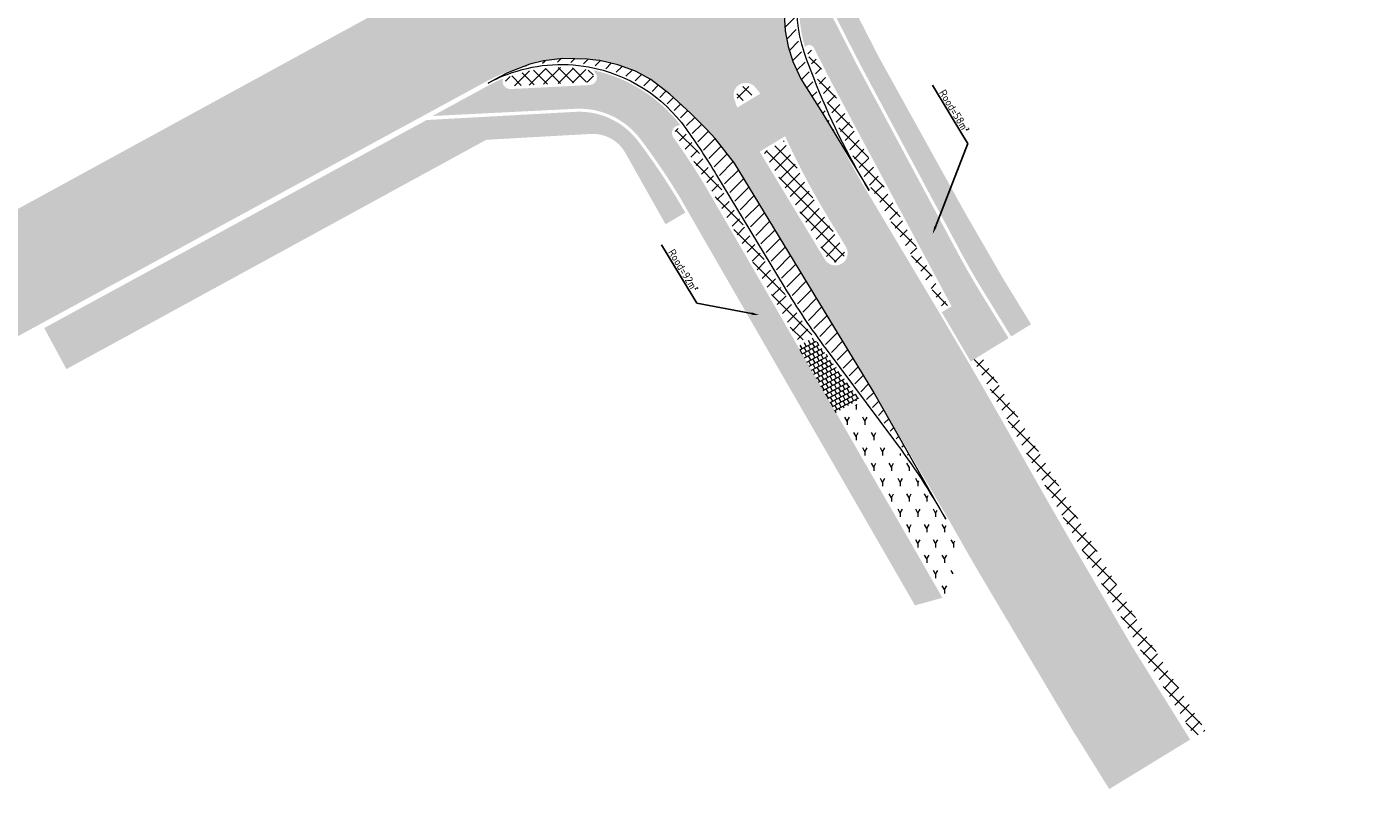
# Model space of a CAD drawing. Header units: metres. Extents: x 197458 to 197965, y 355297 to 355490.
# Tile 2 of 4: x 197503 to 197591, y 355297 to 355347. Entities that reach past the tile are written whole.
import ezdxf
from ezdxf import colors
from ezdxf.entities.mleader import LeaderData, LeaderLine
from ezdxf.math import Vec2, Vec3

# ---------------------------------------------------------------- set-up
doc = ezdxf.new("R2010")
doc.units = ezdxf.units.M
for name, color, linetype, lineweight in [('N-WE-GR-BEPLANTING_CULTUUR-A-200', 92, 'Continuous', 18), ('N-WE-VH-VERHARDING_ASFALT-A', 252, 'Continuous', 20), ('X-XX-AL-T25', 7, 'Continuous', 25)]:
    doc.layers.add(name, color=color, linetype=linetype, lineweight=lineweight)
for name, color, linetype in [('N-WE-VH-VERHARDING_PRINTBETON-A', 252, 'Continuous'), ('N-WE-VH-VERHARDING_TROTTOIRTEGELS-A', 253, 'Continuous'), ('N-WE-VH-VERHARDING_TROTTOIRTEGELS_ROOD-A', 13, 'Continuous')]:
    doc.layers.add(name, color=color, linetype=linetype)
doc.styles.add('NLCS-ISO-M200-T25', font='NLCS-ISO.ttf', dxfattribs={"height": 0.5})
pattern_1 = [(45, (0, 0), (-0.4490128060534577, 0.4490128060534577), []), (135, (0, 0), (-0.4490128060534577, -0.4490128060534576), [])]
pattern_2 = [(45, (197094.5641811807, 355532.3899999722), (-0.4490128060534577, 0.4490128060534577), []), (135, (197094.5641811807, 355532.3899999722), (-0.4490128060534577, -0.4490128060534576), [])]
pattern_3 = [(45, (197073.9136206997, 355497.0152974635), (-0.4490128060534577, 0.4490128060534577), [])]

msp = doc.modelspace()

# ---------------------------------------------------------------- hatches: boundary and pattern name
at = {"layer": 'N-WE-GR-BEPLANTING_CULTUUR-A-200'}
h = msp.add_hatch(dxfattribs=at)
h.set_pattern_fill('AGR-BEPLANTING_SOORT_01', color=256, scale=0.2, pattern_type=2)
h.set_pattern_definition([(59.99999999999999, (197555.2473338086, 355319.7987584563), (-0.5773504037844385, 0.9999997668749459), [0.288676, -0.8660260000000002]), (120, (197555.2473338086, 355319.7987584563), (-1.154700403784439, -2.331250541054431e-07), [0.2886759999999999, -0.866026]), (270, (197555.2473338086, 355319.7987584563), (0.5773499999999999, -1), [0.25, -1.75])])
edge = h.paths.add_edge_path()
edge.add_arc((197507.7241668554, 355281.8360929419), 64.32354048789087, 28.229277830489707, 38.71472906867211, ccw=False)
edge.add_line((197564.3971854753, 355312.2611947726), (197563.3706469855, 355309.3640284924))
edge.add_line((197563.3706469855, 355309.3640284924), (197556.5248095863, 355321.2679647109))
edge.add_line((197556.5248095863, 355321.2679647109), (197557.9138732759, 355322.0668178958))
at = {"layer": 'N-WE-VH-VERHARDING_ASFALT-A'}
h = msp.add_hatch(color=256, dxfattribs=at)
h.dxf.hatch_style = 1
edge = h.paths.add_edge_path()
edge.add_line((197534.1043999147, 355362.6359410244), (197535.041, 355360.573))
edge.add_line((197535.041, 355360.573), (197535.3530446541, 355358.9909831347))
edge.add_line((197535.3530446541, 355358.9909831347), (197535.356, 355357.348))
edge.add_line((197535.356, 355357.348), (197535.05, 355355.78))
edge.add_line((197535.05, 355355.78), (197534.274, 355354.29))
edge.add_line((197534.274, 355354.29), (197533.314, 355352.912))
edge.add_line((197533.314, 355352.912), (197532.815055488, 355352.1563922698))
edge.add_arc((197524.5700646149, 355358.0760734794), 10.1500000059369, 313.13229685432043, 324.32267200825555, ccw=False)
edge.add_arc((197524.5700646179, 355358.076073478), 10.15000000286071, 298.6364249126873, 313.1322968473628, ccw=False)
edge.add_line((197529.4344513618, 355349.1676369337), (197525.9660482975, 355347.2737407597))
edge.add_line((197525.9660482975, 355347.2737407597), (197512.9278874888, 355340.1543482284))
edge.add_line((197512.9278874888, 355340.1543482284), (197499.0169895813, 355332.5584039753))
edge.add_line((197499.0169895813, 355332.5584039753), (197487.4582789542, 355326.2235625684))
edge.add_line((197487.4582789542, 355326.2235625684), (197468.8486380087, 355315.9180382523))
edge.add_line((197468.8486380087, 355315.9180382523), (197465.1426545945, 355313.8358903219))
edge.add_line((197465.1426545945, 355313.8358903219), (197457.8058239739, 355309.5375754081))
edge.add_line((197457.8058239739, 355309.5375754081), (197461.6232778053, 355303.3011112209))
edge.add_line((197461.6232778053, 355303.3011112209), (197465.6958788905, 355305.7525755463))
edge.add_line((197465.6958788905, 355305.7525755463), (197468.9422719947, 355307.659562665))
edge.add_line((197468.9422719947, 355307.659562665), (197481.0270436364, 355314.3472300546))
edge.add_line((197481.0270436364, 355314.3472300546), (197481.5291214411, 355314.7062856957))
edge.add_line((197481.5291214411, 355314.7062856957), (197504.3970109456, 355327.1809446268))
edge.add_line((197504.3970109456, 355327.1809446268), (197513.0643398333, 355331.8942756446))
edge.add_line((197513.0643398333, 355331.8942756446), (197529.3983398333, 355340.7767756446))
edge.add_line((197529.3983398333, 355340.7767756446), (197533.4684348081, 355342.9901109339))
edge.add_arc((197538.3174394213, 355334.0732923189), 10.14999999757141, 104.40765048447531, 118.53753928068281, ccw=False)
edge.add_line((197535.7919243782, 355343.9040742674), (197536.271, 355344.087))
edge.add_line((197536.271, 355344.087), (197537.159, 355344.305))
edge.add_line((197537.159, 355344.305), (197538.408, 355344.459))
edge.add_line((197538.408, 355344.459), (197540.01, 355344.429))
edge.add_line((197540.01, 355344.429), (197540.828, 355344.323))
edge.add_line((197540.828, 355344.323), (197542.011, 355344.049))
edge.add_line((197542.011, 355344.049), (197543.151, 355343.632))
edge.add_line((197543.151, 355343.632), (197544.162, 355343.095))
edge.add_line((197544.162, 355343.095), (197545.406, 355342.125))
edge.add_line((197545.406, 355342.125), (197546.774, 355340.88))
edge.add_line((197546.774, 355340.88), (197547.824, 355339.829))
edge.add_line((197547.824, 355339.829), (197547.8240176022, 355339.8289754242))
edge.add_line((197547.8240176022, 355339.8289754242), (197548.36, 355339.236))
edge.add_line((197548.36, 355339.236), (197549.631, 355337.632))
edge.add_line((197549.631, 355337.632), (197558.664, 355322.756))
edge.add_line((197558.664, 355322.756), (197563.5504061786, 355314.4626072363))
edge.add_line((197563.5504061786, 355314.4626072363), (197563.582038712, 355314.4069432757))
edge.add_line((197563.582038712, 355314.4069432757), (197564.7425393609, 355312.3617651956))
edge.add_line((197564.7425393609, 355312.3617651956), (197565.6435861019, 355310.8085483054))
edge.add_line((197565.6435861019, 355310.8085483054), (197571.5739450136, 355300.810305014))
edge.add_line((197571.5739450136, 355300.810305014), (197574.0860790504, 355296.7823748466))
edge.add_line((197574.0860790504, 355296.7823748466), (197579.3671440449, 355300.0112596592))
edge.add_line((197579.3671440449, 355300.0112596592), (197576.8234507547, 355304.087602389))
edge.add_line((197576.8234507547, 355304.087602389), (197575.5368981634, 355306.1579579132))
edge.add_line((197575.5368981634, 355306.1579579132), (197573.4043511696, 355309.8151643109))
edge.add_line((197573.4043511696, 355309.8151643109), (197571.2718041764, 355313.4723707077))
edge.add_line((197571.2718041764, 355313.4723707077), (197570.0373891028, 355315.6197533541))
edge.add_line((197570.0373891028, 355315.6197533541), (197566.6037339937, 355321.6793969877))
edge.add_line((197566.6037339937, 355321.6793969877), (197565.0638148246, 355324.3488180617))
edge.add_line((197565.0638148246, 355324.3488180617), (197563.3807169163, 355327.2151486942))
edge.add_line((197563.3807169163, 355327.2151486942), (197563.0188289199, 355327.8289386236))
edge.add_line((197563.0188289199, 355327.8289386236), (197562.6547548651, 355328.4414343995))
edge.add_line((197562.6547548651, 355328.4414343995), (197559.5047282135, 355333.7194009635))
edge.add_line((197559.5047282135, 355333.7194009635), (197557.9303528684, 355336.3594156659))
edge.add_arc((197598.6297805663, 355360.1644378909), 47.14999997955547, 206.5855320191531, 210.3232886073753, ccw=False)
edge.add_line((197556.4650786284, 355339.063243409), (197555.357, 355340.896))
edge.add_line((197555.357, 355340.896), (197553.958, 355343.131))
edge.add_line((197553.958, 355343.131), (197553.436, 355344.26))
edge.add_line((197553.436, 355344.26), (197553.13, 355345.24))
edge.add_line((197553.13, 355345.24), (197552.939, 355346.272))
edge.add_line((197552.939, 355346.272), (197552.874, 355347.335))
edge.add_line((197552.874, 355347.335), (197552.941, 355348.407))
edge.add_line((197552.941, 355348.407), (197553.14, 355349.462))
edge.add_line((197553.14, 355349.462), (197553.464, 355350.477))
edge.add_line((197553.464, 355350.477), (197553.903, 355351.431))
edge.add_line((197553.903, 355351.431), (197554.441, 355352.305))
edge.add_line((197554.441, 355352.305), (197554.6134079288, 355352.5160427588))
edge.add_arc((197563.6808561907, 355347.9549154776), 10.15000000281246, 142.8739470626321, 153.2965913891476, ccw=False)
edge.add_arc((197563.680856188, 355347.9549154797), 10.14999999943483, 118.5844383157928, 142.8739470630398, ccw=False)
edge.add_line((197558.8245544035, 355356.8677619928), (197568.3440181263, 355362.054588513))
edge.add_line((197568.3440181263, 355362.054588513), (197579.3607459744, 355368.0572224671))
edge.add_line((197579.3607459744, 355368.0572224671), (197589.7365115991, 355373.7106182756))
edge.add_line((197589.7365115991, 355373.7106182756), (197586.0551754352, 355380.0054517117))
edge.add_line((197586.0551754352, 355380.0054517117), (197585.8093537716, 355379.8699379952))
edge.add_line((197585.8093537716, 355379.8699379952), (197574.1824134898, 355373.5131084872))
edge.add_line((197574.1824134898, 355373.5131084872), (197554.9682044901, 355363.0074070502))
edge.add_line((197554.9682044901, 355363.0074070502), (197554.2053441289, 355362.6308801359))
edge.add_line((197554.2053441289, 355362.6308801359), (197553.2040645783, 355362.2496795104))
edge.add_line((197553.2040645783, 355362.2496795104), (197551.19, 355361.519))
edge.add_line((197551.19, 355361.519), (197549.498, 355361.254))
edge.add_line((197549.498, 355361.254), (197547.8104403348, 355361.254))
edge.add_line((197547.8104403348, 355361.254), (197546.641, 355361.426))
edge.add_line((197546.641, 355361.426), (197545.479, 355361.727))
edge.add_line((197545.479, 355361.727), (197544.3442447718, 355362.1639057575))
edge.add_line((197544.3442447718, 355362.1639057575), (197543.26, 355362.732))
edge.add_line((197543.26, 355362.732), (197542.248, 355363.422))
edge.add_line((197542.248, 355363.422), (197541.328, 355364.218))
edge.add_line((197541.328, 355364.218), (197540.516, 355365.102))
edge.add_line((197540.516, 355365.102), (197539.822, 355366.053))
edge.add_line((197539.822, 355366.053), (197538.946, 355367.708))
edge.add_line((197538.946, 355367.708), (197536.186, 355371.599))
edge.add_line((197536.186, 355371.599), (197533.188, 355375.321))
edge.add_line((197533.188, 355375.321), (197529.969, 355378.854))
edge.add_line((197529.969, 355378.854), (197526.547, 355382.178))
edge.add_line((197526.547, 355382.178), (197517.8802881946, 355389.7953536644))
edge.add_line((197517.8802881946, 355389.7953536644), (197503.8452594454, 355402.4582014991))
edge.add_line((197503.8452594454, 355402.4582014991), (197500.0742001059, 355398.2320940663))
edge.add_line((197500.0742001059, 355398.2320940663), (197500.410346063, 355397.9307383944))
edge.add_line((197500.410346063, 355397.9307383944), (197514.0841794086, 355385.5895375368))
edge.add_line((197514.0841794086, 355385.5895375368), (197518.8937171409, 355381.2485622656))
edge.add_arc((197465.1929263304, 355321.7512167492), 80.14804462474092, 38.422737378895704, 47.931393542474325, ccw=False)
edge.add_arc((197488.6809322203, 355340.4112557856), 50.15000000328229, 34.61886651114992, 38.397233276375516, ccw=False)
edge.add_line((197529.9518417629, 355368.9022109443), (197530.758, 355367.918))
edge.add_arc((197069.8155369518, 355048.7253001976), 560.6709675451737, 34.34764003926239, 34.7017648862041, ccw=False)
edge.add_arc((197140.7274156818, 355140.18420315), 451.918385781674, 29.487834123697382, 29.841958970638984, ccw=False)
edge = h.paths.add_edge_path(flags=16)
edge.add_arc((197491.2618665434, 355341.9650852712), 50.20000000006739, 28.036404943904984, 37.32662686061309, ccw=False)
edge.add_arc((197548.6340592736, 355372.5171965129), 14.79999999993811, 208.0364049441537, 220.3185184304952)
edge.add_arc((197537.9596298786, 355363.4586890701), 0.7999999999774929, 220.3185184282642, 376.8273189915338)
edge.add_arc((197524.5590878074, 355359.4058539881), 14.80000000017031, 16.82731899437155, 36.15274289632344)
edge.add_line((197536.5093058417, 355368.1369643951), (197535.1249866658, 355370.0316736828))
edge.add_arc((197494.9141178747, 355340.6526670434), 49.80000000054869, 36.15274289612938, 41.13925384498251)
edge.add_arc((197531.8166471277, 355372.8893439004), 0.8000000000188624, 41.13925382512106, 217.3266268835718)
edge = h.paths.add_edge_path(flags=16)
edge.add_line((197549.8050648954, 355341.2604577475), (197551.3032029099, 355342.1662270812))
edge.add_arc((197539.4227567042, 355333.3404127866), 14.80000000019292, 36.60813133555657, 38.6105904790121)
edge.add_arc((197550.3624286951, 355342.076749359), 0.8000000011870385, 38.6105909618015, 198.5374643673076)
edge.add_arc((197563.6360522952, 355346.5276949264), 14.79999999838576, 198.5374648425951, 200.8482702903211)
edge = h.paths.add_edge_path(flags=16)
edge.add_line((197556.8919692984, 355332.1722217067), (197555.6709995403, 355334.1916996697))
edge.add_arc((197598.6297805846, 355360.1644379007), 50.2000000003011, 204.4430211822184, 211.1570203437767, ccw=False)
edge.add_line((197552.9290449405, 355339.3922747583), (197551.2652343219, 355338.386340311))
edge.add_line((197551.2652343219, 355338.386340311), (197555.5227654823, 355331.3444047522))
edge.add_arc((197556.20736721, 355331.7583135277), 0.7999999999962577, 211.1570702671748, 391.1570203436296)
at = {"layer": 'N-WE-VH-VERHARDING_ASFALT-A', "lineweight": 9}
h = msp.add_hatch(dxfattribs=at)
h.set_pattern_fill('ANSI31', color=256, scale=0.2)
h.set_pattern_definition(pattern_3)
edge = h.paths.add_edge_path()
edge.add_line((197554.6134079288, 355352.5160427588), (197554.441, 355352.305))
edge.add_line((197554.441, 355352.305), (197553.903, 355351.431))
edge.add_line((197553.903, 355351.431), (197553.464, 355350.477))
edge.add_line((197553.464, 355350.477), (197553.14, 355349.462))
edge.add_line((197553.14, 355349.462), (197552.941, 355348.407))
edge.add_line((197552.941, 355348.407), (197552.874, 355347.335))
edge.add_line((197552.874, 355347.335), (197552.939, 355346.272))
edge.add_line((197552.939, 355346.272), (197553.13, 355345.24))
edge.add_line((197553.13, 355345.24), (197553.436, 355344.26))
edge.add_line((197553.436, 355344.26), (197553.958, 355343.131))
edge.add_line((197553.958, 355343.131), (197555.357, 355340.896))
edge.add_line((197555.357, 355340.896), (197556.4650786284, 355339.063243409))
edge.add_arc((197598.6297805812, 355360.1644378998), 47.14999999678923, 201.1527428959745, 206.5855320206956, ccw=False)
edge.add_line((197554.6566651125, 355343.1501023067), (197554.2147454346, 355344.2922324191))
edge.add_line((197554.2147454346, 355344.2922324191), (197554.0212219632, 355344.8381917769))
edge.add_arc((197563.6853998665, 355347.9545650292), 10.15421670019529, 153.3063458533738, 197.8727707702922, ccw=False)
h = msp.add_hatch(dxfattribs=at)
h.set_pattern_fill('ANSI31', color=256, scale=0.2)
h.set_pattern_definition(pattern_3)
edge = h.paths.add_edge_path()
edge.add_line((197549.631, 355337.632), (197548.36, 355339.236))
edge.add_line((197548.36, 355339.236), (197547.824, 355339.829))
edge.add_line((197547.824, 355339.829), (197546.774, 355340.88))
edge.add_line((197546.774, 355340.88), (197545.406, 355342.125))
edge.add_line((197545.406, 355342.125), (197544.162, 355343.095))
edge.add_line((197544.162, 355343.095), (197543.151, 355343.632))
edge.add_line((197543.151, 355343.632), (197542.011, 355344.049))
edge.add_line((197542.011, 355344.049), (197540.828, 355344.323))
edge.add_line((197540.828, 355344.323), (197540.562, 355344.364))
edge.add_line((197540.562, 355344.364), (197540.01, 355344.429))
edge.add_line((197540.01, 355344.429), (197538.408, 355344.459))
edge.add_line((197538.408, 355344.459), (197537.159, 355344.305))
edge.add_line((197537.159, 355344.305), (197536.271, 355344.087))
edge.add_line((197536.271, 355344.087), (197535.7737145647, 355343.8993782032))
edge.add_arc((197538.3174394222, 355334.073292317), 10.14999999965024, 79.70634694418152, 104.5138062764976, ccw=False)
edge.add_arc((197538.3284385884, 355334.0906627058), 10.13094665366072, 35.56491106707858, 79.74999717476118, ccw=False)
edge.add_arc((197508.2359299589, 355312.5302473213), 47.14999999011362, 31.157020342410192, 35.60856129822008, ccw=False)
edge.add_line((197548.5846655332, 355336.9249606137), (197552.9888951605, 355329.6403865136))
edge.add_arc((197595.6481628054, 355355.4320399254), 49.85000001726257, 211.1570203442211, 216.7779748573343)
edge.add_line((197555.7202278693, 355325.5860600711), (197560.1329859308, 355319.6826748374))
edge.add_arc((197519.964762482, 355289.6570802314), 50.15000006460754, 34.0055114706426, 36.77797485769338, ccw=False)
edge.add_line((197561.5382990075, 355317.7046036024), (197558.783, 355322.56))
edge.add_line((197558.783, 355322.56), (197558.664, 355322.756))
edge.add_line((197558.664, 355322.756), (197549.631, 355337.632))
at = {"layer": 'N-WE-VH-VERHARDING_PRINTBETON-A', "lineweight": 9}
h = msp.add_hatch(dxfattribs=at)
h.set_pattern_fill('ANSI37', color=256, scale=0.2)
h.set_pattern_definition(pattern_2)
h.paths.add_polyline_path([(197556.3732883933, 355341.7083654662), (197555.7349061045, 355342.8987679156), (197555.0661652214, 355344.2075893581), (197554.6306399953, 355345.0599744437, 0.9229173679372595), (197554.3543127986, 355344.9456650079, 0.01426998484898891), (197554.5411630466, 355344.4185318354), (197554.7068404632, 355343.9903427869), (197554.9830827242, 355343.2764017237, 0.01114064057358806), (197555.7787032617, 355341.3488812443, 0.03252622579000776), (197558.5808535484, 355335.9503212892), (197562.955297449, 355328.620805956, -0.0006434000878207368), (197563.2187805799, 355328.1780381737), (197563.5316015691, 355328.3601355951)])
h = msp.add_hatch(dxfattribs=at)
h.set_pattern_fill('ANSI37', color=256, scale=0.2)
h.set_pattern_definition(pattern_2)
h.paths.add_polyline_path([(197540.2301878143, 355343.6079517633, 0.1723386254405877), (197540.0614409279, 355343.7168631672, 0.1356665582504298), (197534.8609250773, 355343.2434890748, 0.8292627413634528), (197534.9991195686, 355342.6702853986), (197540.1575009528, 355342.9307088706, 0.6051128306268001), (197540.3800460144, 355343.4133908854)])
h = msp.add_hatch(dxfattribs=at)
h.set_pattern_fill('ANSI37', color=256, scale=0.2)
h.set_pattern_definition(pattern_1)
h.paths.add_polyline_path([(197550.8312717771, 355342.4511637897, 0.8385560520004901), (197549.7935591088, 355341.8859945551, 0.005972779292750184), (197549.9083929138, 355341.556641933), (197551.0100383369, 355342.2226931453, 0.004967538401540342)])
h = msp.add_hatch(dxfattribs=at)
h.set_pattern_fill('ANSI37', color=256, scale=0.2)
h.set_pattern_definition(pattern_2)
edge = h.paths.add_edge_path()
edge.add_arc((197508.2359299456, 355312.5302473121), 46.80000000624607, 31.15702034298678, 34.69691030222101)
edge.add_arc((197508.2359299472, 355312.5302473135), 46.80000000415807, 34.6969103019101, 35.6085590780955)
edge.add_arc((197538.2039072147, 355333.9919894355), 9.93964140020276, 35.60853276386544, 35.61334639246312)
edge.add_arc((197546.0405998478, 355339.605271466), 0.2999999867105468, 35.61341216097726, 215.6095175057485)
edge.add_arc((197508.2359299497, 355312.5302473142), 46.20000000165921, 34.749251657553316, 35.609556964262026, ccw=False)
edge.add_arc((197508.2359299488, 355312.5302473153), 46.20000000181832, 31.127450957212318, 34.7492516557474, ccw=False)
edge.add_arc((197508.2359299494, 355312.5302473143), 46.20000000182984, 29.877195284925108, 31.127450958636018, ccw=False)
edge.add_line((197548.2957229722, 355335.544438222), (197553.8375920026, 355325.9405584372))
edge.add_line((197553.8375920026, 355325.9405584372), (197554.6778929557, 355326.4238171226))
edge.add_arc((197595.6481628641, 355355.4320399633), 50.20000008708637, 211.15702034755, 215.2996784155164, ccw=False)
edge.add_line((197552.6893817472, 355329.4593016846), (197548.8190372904, 355335.8608323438))
edge.add_line((197548.8190372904, 355335.8608323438), (197548.2851521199, 355336.743875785))
h = msp.add_hatch(dxfattribs=at)
h.set_pattern_fill('ANSI37', color=256, scale=0.2)
h.set_pattern_definition(pattern_1)
h.paths.add_polyline_path([(197552.8404739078, 355339.1050125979), (197551.5398618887, 355338.3186668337), (197555.6939158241, 355331.4478820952, 1), (197556.7208189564, 355332.0687443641), (197555.4998490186, 355334.0882226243, -0.02818739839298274)])
h = msp.add_hatch(dxfattribs=at)
h.set_pattern_fill('ANSI37', color=256, scale=0.2)
h.set_pattern_definition(pattern_2)
h.paths.add_polyline_path([(197565.2192021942, 355324.7753760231), (197570.3414586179, 355315.7930777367), (197571.5744425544, 355313.6481846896), (197575.9926062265, 355306.0801844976), (197579.4059147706, 355300.6102579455), (197579.6691367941, 355300.1884369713), (197580.3478361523, 355300.6119545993), (197580.0846141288, 355301.0337755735), (197576.6752062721, 355306.4974511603), (197572.2616019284, 355314.0576415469), (197571.0298830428, 355316.2003339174), (197565.703, 355325.101)])
at = {"layer": 'N-WE-VH-VERHARDING_TROTTOIRTEGELS-A', "lineweight": 9}
h = msp.add_hatch(dxfattribs=at)
h.set_pattern_fill('AR-B88', color=251, scale=0.0015, angle=28)
h.set_pattern_definition([(28, (197094.5641811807, 355532.3899999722), (-0.1430949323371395, 0.2691224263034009), []), (118, (197094.5641811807, 355532.3899999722), (-0.27765614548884, 0.1975749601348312), [0.3048, -0.3048])])
edge = h.paths.add_edge_path()
edge.add_line((197567.6838433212, 355326.319047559), (197565.8402263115, 355329.3172198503))
edge.add_arc((197608.2617260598, 355355.4027782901), 49.80000000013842, 208.2035175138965, 211.5879250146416, ccw=False)
edge.add_line((197564.3742589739, 355331.8670558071), (197557.86123728, 355344.0119995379))
edge.add_line((197557.86123728, 355344.0119995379), (197556.105358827, 355347.4485045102))
edge.add_line((197556.105358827, 355347.4485045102), (197555.4207205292, 355348.7872600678))
edge.add_arc((197559.6943083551, 355350.9727684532), 4.799999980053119, 142.8739470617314, 207.0851553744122, ccw=False)
edge.add_arc((197563.6808561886, 355347.9549154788), 9.800000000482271, 118.5844383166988, 142.8739471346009, ccw=False)
edge.add_line((197558.9920130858, 355356.5604224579), (197563.2153250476, 355358.8615590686))
edge.add_line((197563.2153250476, 355358.8615590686), (197589.9072739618, 355373.4050788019))
edge.add_line((197589.9072739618, 355373.4050788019), (197591.307, 355370.791))
edge.add_line((197591.307, 355370.791), (197556.9215, 355351.9665))
edge.add_arc((197558.0986067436, 355350.4833226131), 1.893514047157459, 128.4368709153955, 195.7294493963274)
edge.add_line((197556.276, 355349.97), (197557.263, 355348.04))
edge.add_line((197557.263, 355348.04), (197559.013, 355344.615))
edge.add_line((197559.013, 355344.615), (197564.6368864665, 355334.4607047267))
edge.add_line((197564.6368864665, 355334.4607047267), (197567.150824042, 355330.1058563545))
edge.add_line((197567.150824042, 355330.1058563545), (197568.9820744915, 355327.1183127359))
edge.add_line((197568.9820744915, 355327.1183127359), (197567.6838433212, 355326.319047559))
h = msp.add_hatch(dxfattribs=at)
h.set_pattern_fill('AR-B88', color=251, scale=0.0015, angle=32)
h.set_pattern_definition([(32, (197094.5641811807, 355532.3899999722), (-0.1615193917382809, 0.2584850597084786), []), (122, (197094.5641811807, 355532.3899999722), (-0.2907619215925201, 0.1777253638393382), [0.3048, -0.3048])])
edge = h.paths.add_edge_path()
edge.add_line((197545.1221395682, 355333.6429496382), (197546.4118183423, 355334.4072111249))
edge.add_arc((197508.2359299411, 355312.5302473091), 44.00000001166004, 29.81517159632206, 37.12302587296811)
edge.add_arc((197539.4917147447, 355336.1885633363), 4.79999999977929, 37.12302587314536, 92.89015226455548)
edge.add_line((197539.2496925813, 355340.982457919), (197529.5259668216, 355340.4477753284))
edge.add_line((197529.5259668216, 355340.4477753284), (197504.5642180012, 355326.8734681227))
edge.add_line((197504.5642180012, 355326.8734681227), (197506.0121995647, 355324.1886409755))
edge.add_line((197506.0121995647, 355324.1886409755), (197533.417, 355339.157))
edge.add_line((197533.417, 355339.157), (197540.2470000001, 355339.54))
edge.add_arc((197540.3838673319, 355337.1201248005), 2.423742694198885, 29.374248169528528, 93.23718115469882, ccw=False)
edge.add_line((197542.496, 355338.309), (197545.1221395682, 355333.6429496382))
h = msp.add_hatch(dxfattribs=at)
h.set_pattern_fill('AR-B88', color=251, scale=0.0015, angle=28)
h.set_pattern_definition([(28, (197959.9268078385, 355474.0240623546), (-0.1430949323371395, 0.2691224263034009), []), (118, (197959.9268078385, 355474.0240623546), (-0.27765614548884, 0.1975749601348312), [0.3048, -0.3048])])
h.paths.add_polyline_path([(197554.7943281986, 355326.2600636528), (197557.7932629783, 355322.2281702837), (197556.2517284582, 355321.3416308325), (197553.7639258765, 355325.6674773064)])
at = {"layer": 'N-WE-VH-VERHARDING_TROTTOIRTEGELS_ROOD-A', "lineweight": 9}
h = msp.add_hatch(dxfattribs=at)
h.set_pattern_fill('AR-B88', color=251, scale=0.0015, angle=27)
h.set_pattern_definition([(27, (197094.5641811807, 355532.3899999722), (-0.1383763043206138, 0.2715787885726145), []), (117, (197094.5641811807, 355532.3899999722), (-0.2741656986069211, 0.2023906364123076), [0.3048, -0.3048])])
edge = h.paths.add_edge_path()
edge.add_line((197557.6840430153, 355343.9192302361), (197555.927260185, 355347.357505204))
edge.add_line((197555.927260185, 355347.357505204), (197555.2426545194, 355348.6961969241))
edge.add_arc((197559.6943083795, 355350.9727684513), 5.000000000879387, 162.7466812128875, 207.0851590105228, ccw=False)
edge.add_arc((197563.6808561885, 355347.9549154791), 9.85000000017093, 152.8103141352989, 196.1944820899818)
edge.add_arc((197554.4970660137, 355344.9917249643), 0.3499999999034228, 27.064710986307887, 141.8840797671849, ccw=False)
edge.add_line((197554.8087386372, 355345.1509737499), (197555.9121003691, 355342.9915372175))
edge.add_line((197555.9121003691, 355342.9915372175), (197563.7991330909, 355328.2844514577))
edge.add_line((197563.7991330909, 355328.2844514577), (197563.149, 355327.906))
edge.add_line((197563.149, 355327.906), (197565.0454662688, 355324.6763011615))
edge.add_line((197565.0454662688, 355324.6763011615), (197565.703, 355325.101))
edge.add_line((197565.703, 355325.101), (197567.5134758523, 355326.2142862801))
edge.add_line((197567.5134758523, 355326.2142862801), (197565.6698588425, 355329.2124585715))
edge.add_arc((197608.2617260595, 355355.4027782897), 49.99999999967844, 208.2035175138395, 211.587925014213, ccw=False)
edge.add_line((197564.198004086, 355331.7725348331), (197557.6840430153, 355343.9192302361))
h = msp.add_hatch(dxfattribs=at)
h.set_pattern_fill('AR-B88', color=251, scale=0.0015, angle=31)
h.set_pattern_definition([(30.99999999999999, (197094.5641811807, 355532.3899999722), (-0.1569836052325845, 0.2612645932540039), []), (121, (197094.5641811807, 355532.3899999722), (-0.2876159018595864, 0.1827727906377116), [0.3048, -0.3048])])
edge = h.paths.add_edge_path()
edge.add_line((197546.0715139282, 355335.3799428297), (197547.6175880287, 355332.6837647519))
edge.add_line((197547.6175880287, 355332.6837647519), (197553.0000598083, 355323.3467731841))
edge.add_line((197553.0000598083, 355323.3467731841), (197561.4022725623, 355308.7714269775))
edge.add_line((197561.4022725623, 355308.7714269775), (197563.1972723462, 355309.2643227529))
edge.add_line((197563.1972723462, 355309.2643227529), (197557.289, 355319.538))
edge.add_line((197557.289, 355319.538), (197550.7525, 355330.9035))
edge.add_line((197550.7525, 355330.9035), (197548.1244607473, 355335.4410550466))
edge.add_line((197548.1244607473, 355335.4410550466), (197547.6123295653, 355336.3104734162))
edge.add_arc((197508.2359299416, 355312.530247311), 46.00000001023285, 31.12865050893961, 35.60955958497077)
edge.add_arc((197546.0405985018, 355339.6052733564), 0.4999999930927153, 82.25354086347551, 215.6095578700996, ccw=False)
edge.add_arc((197538.3174394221, 355334.0732923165), 9.850000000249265, 37.72850652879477, 77.71350128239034)
edge.add_line((197540.4135208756, 355343.6976854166), (197540.5384936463, 355343.5354332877))
edge.add_arc((197540.1423745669, 355343.2303272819), 0.4999999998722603, -87.10984752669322, 37.60483437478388, ccw=False)
edge.add_line((197540.1675852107, 355342.7309632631), (197535.0092335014, 355342.4705412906))
edge.add_arc((197534.9840228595, 355342.9699053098), 0.5000000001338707, 157.2780514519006, 272.89015225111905, ccw=False)
edge.add_arc((197538.3174394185, 355334.0732923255), 9.849999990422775, 112.6586258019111, 118.5375392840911)
edge.add_line((197533.6117551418, 355342.7265596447), (197529.9052656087, 355340.7109545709))
edge.add_line((197529.9052656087, 355340.7109545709), (197539.2396083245, 355341.1822035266))
edge.add_arc((197539.4917147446, 355336.1885633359), 5.000000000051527, 37.123025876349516, 92.89015226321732, ccw=False)
edge.add_arc((197508.2359299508, 355312.5302473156), 44.2000000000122, 31.128650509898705, 37.12302587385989, ccw=False)

# ---------------------------------------------------------------- linework, layer by layer
at = {"layer": 'N-WE-VH-VERHARDING_ASFALT-A', "lineweight": 9}
for points in [[(197555.0713539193, 355353.0418075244), (197554.798, 355352.742), (197554.441, 355352.305), (197553.903, 355351.431), (197553.464, 355350.477), (197553.14, 355349.462), (197552.941, 355348.407), (197552.874, 355347.335), (197552.939, 355346.272), (197553.13, 355345.24), (197553.436, 355344.26), (197553.958, 355343.131), (197555.357, 355340.896), (197558.4094078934, 355335.8473323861, -0.04367964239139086), (197554.7965583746, 355343.2042306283), (197554.3546386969, 355344.3463607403, -0.01426998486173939), (197554.1639751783, 355344.8842517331, -0.2146510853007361), (197555.0713539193, 355353.0418075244)], [(197549.631, 355337.632), (197548.36, 355339.236), (197547.824, 355339.829), (197546.774, 355340.88), (197545.406, 355342.125), (197544.162, 355343.095), (197543.151, 355343.632), (197542.011, 355344.049), (197540.828, 355344.323), (197540.562, 355344.364), (197540.01, 355344.429), (197538.408, 355344.459), (197537.159, 355344.305), (197536.271, 355344.087), (197534.807, 355343.528), (197534.268, 355343.255), (197533.5395494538, 355342.8587399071), (197533.5400949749, 355342.8583352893, -0.03428082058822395), (197534.7852985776, 355343.428717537, -0.1359232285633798), (197540.1016041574, 355343.9128429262, -0.1948964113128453), (197546.4475659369, 355339.8957525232, -0.01942605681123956), (197548.4563026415, 355336.8473528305), (197552.8605322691, 355329.5627787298, 0.02453095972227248), (197555.6000836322, 355325.4962527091), (197560.0128416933, 355319.5928674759, -0.03113293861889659), (197563.4200403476, 355314.3884132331), (197558.783, 355322.56), (197558.664, 355322.756), (197549.631, 355337.632)]]:
    msp.add_lwpolyline(points, format="xyb", close=True, dxfattribs=at)

# ---------------------------------------------------------------- leaders
at = {"layer": 'X-XX-AL-T25'}
ml = msp.add_multileader_mtext('Standard', dxfattribs=at)
ml.set_content('Rood=58m²', color=256, style='NLCS-ISO-M200-T25')
ml.set_leader_properties(color=256, linetype='ByLayer', lineweight=-1)
ml.build(insert=Vec2(0, 0))
ml.multileader.update_dxf_attribs({"text_left_attachment_type": 5, "text_right_attachment_type": 5, "dogleg_length": 0.5, "arrow_head_size": 0.5})
ctx = ml.context
ctx.base_point, ctx.char_height, ctx.arrow_head_size, ctx.landing_gap_size, ctx.plane_origin, ctx.plane_x_axis, ctx.plane_y_axis = Vec3(197562.7738899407, 355342.340481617), 0.5, 0.5, 0.18, Vec3(197571.1758815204, 355342.1537633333), Vec3(0.51732133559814, -0.8557912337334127), Vec3(0.8557912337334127, 0.51732133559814)
ctx.left_attachment, ctx.right_attachment = 5, 5
notes = []
notes.append((ctx, [(0, (1, 1, 0), (197564.8483484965, 355338.9087587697), (-0.51732133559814, 0.8557912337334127), 0.5, [(0, [(197562.5569675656, 355333.0099260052)], 0, [])])]))
ctx.mtext.insert, ctx.mtext.text_direction, ctx.mtext.rotation, ctx.mtext.flow_direction = Vec3(197563.3804825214, 355342.4968319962), Vec3(0.51732133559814, -0.8557912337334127), 5.256106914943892, 5
ml = msp.add_multileader_mtext('Standard', dxfattribs=at)
ml.set_content('Rood=92m²', color=256, style='NLCS-ISO-M200-T25')
ml.set_leader_properties(color=256, linetype='ByLayer', lineweight=-1)
ml.build(insert=Vec2(0, 0))
ml.multileader.update_dxf_attribs({"text_left_attachment_type": 5, "text_right_attachment_type": 5, "dogleg_length": 0.5, "arrow_head_size": 0.5})
ctx = ml.context
ctx.base_point, ctx.char_height, ctx.arrow_head_size, ctx.landing_gap_size, ctx.plane_origin, ctx.plane_x_axis, ctx.plane_y_axis = Vec3(197545.0888455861, 355331.9277104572), 0.5, 0.5, 0.18, Vec3(197553.4908371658, 355331.7409921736), Vec3(0.51732133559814, -0.8557912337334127), Vec3(0.8557912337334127, 0.51732133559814)
ctx.left_attachment, ctx.right_attachment = 5, 5
notes.append((ctx, [(0, (1, 1, 0), (197547.1633041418, 355328.4959876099), (-0.51732133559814, 0.8557912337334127), 0.5, [(0, [(197551.2185063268, 355327.7235256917)], 0, [])])]))
ctx.mtext.insert, ctx.mtext.text_direction, ctx.mtext.rotation, ctx.mtext.flow_direction = Vec3(197545.6954381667, 355332.0840608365), Vec3(0.51732133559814, -0.8557912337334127), 5.256106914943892, 5
for ctx, leaders in notes:
    for number, flags, end, landing, length, lines in leaders:
        leader = LeaderData()
        leader.index, (leader.has_last_leader_line, leader.has_dogleg_vector, leader.attachment_direction) = number, flags
        leader.last_leader_point, leader.dogleg_vector, leader.dogleg_length = Vec3(end), Vec3(landing), length
        for number, points, colour, breaks in lines:
            line = LeaderLine()
            line.index, line.vertices, line.color, line.breaks = number, Vec3.list(points), colors.encode_raw_color(colour), breaks
            leader.lines.append(line)
        ctx.leaders.append(leader)

doc.saveas('drawing.dxf')
